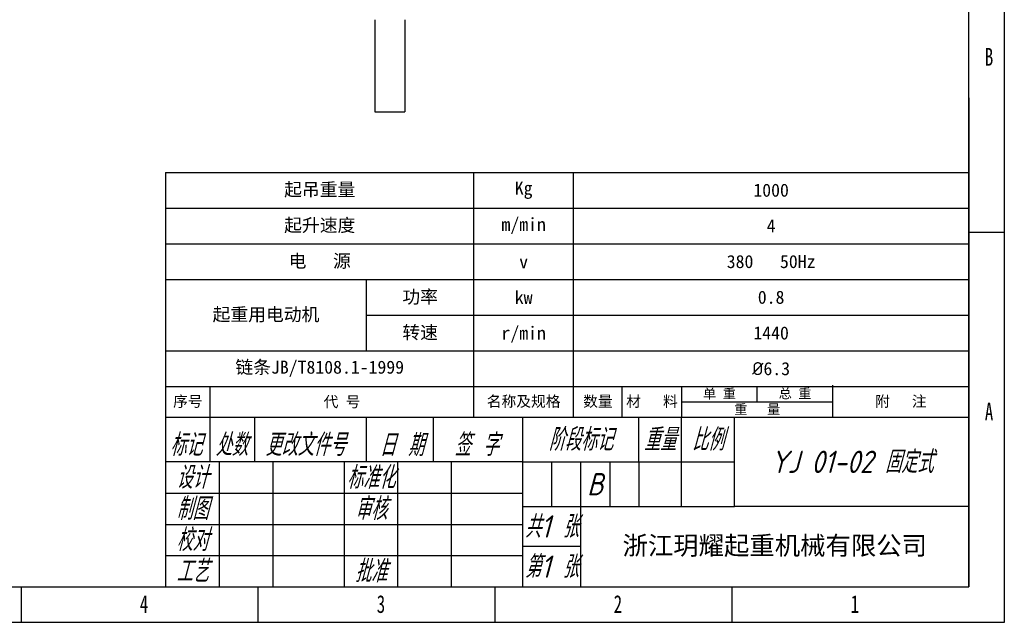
# Model space of a CAD drawing. Header units: millimetres. Extents: x 181 to 1865, y 171 to 1361.
# Tile 6 of 12: x 1078 to 1865, y 171 to 652. Entities that reach past the tile are written whole.
import ezdxf

# ---------------------------------------------------------------- set-up
doc = ezdxf.new("R2010")
doc.units = ezdxf.units.MM
doc.styles.add('标准样式', font='gbeitc.shx', dxfattribs={"height": 50, "bigfont": 'gbcbig.shx'})
doc.styles.add('样式 1', font='SimSun.ttf', dxfattribs={"width": 0.7, "height": 2.5})

# ---------------------------------------------------------------- blocks, each defined once
blk = doc.blocks.new('1')
at = {"lineweight": -3}
for p, q in [((5486.9, 516), (5486.9, 2119.1)), ((5448.7, 554.2), (5448.7, 2081)), ((5448.7, 1080.2), (5448.7, 554.2)), ((4584.9, 1000), (5448.7, 1000)), ((4584.9, 1000), (4584.9, 554.2)), ((4916.5, 736.6), (4916.5, 1000)), ((5023.5, 736.6), (5023.5, 1000)), ((4584.9, 961.6), (5448.7, 961.6)), ((5448.7, 935.9), (5486.9, 935.9)), ((4584.9, 923.2), (5448.7, 923.2)), ((4584.9, 884.8), (5448.7, 884.8)), ((4800.9, 808), (4800.9, 884.4)), ((4800.9, 846.4), (5448.7, 846.4)), ((4584.9, 808), (5448.7, 808)), ((4584.9, 769.7), (5448.7, 769.7)), ((4584.9, 769.7), (5448.7, 769.7)), ((4632.9, 688.6), (4632.9, 769.7)), ((5076.1, 736.6), (5076.1, 769.7)), ((5140, 736.6), (5140, 769.7)), ((5221.2, 753.1), (5221.2, 769.7)), ((5302.5, 736.6), (5302.5, 771)), ((5140, 753.1), (5302.5, 753.1)), ((4584.9, 736.6), (5448.7, 736.6)), ((4680.9, 688.6), (4680.9, 736.6)), ((4800.9, 688.6), (4800.9, 736.6)), ((4872.9, 688.6), (4872.9, 736.6)), ((4968.9, 736.6), (4968.9, 554.2)), ((5093.7, 688.6), (5093.7, 736.6)), ((5139.3, 736.6), (5139.3, 640.6)), ((5196.9, 640.6), (5196.9, 736.6)), ((4968.9, 688.6), (4584.9, 688.6)), ((4642.5, 688.6), (4642.5, 554.2)), ((4700.1, 688.6), (4700.1, 554.2)), ((4776.9, 688.6), (4776.9, 554.2)), ((4834.5, 688.6), (4834.5, 554.2)), ((4892.1, 688.6), (4892.1, 554.2)), ((4968.9, 688.6), (5196.9, 688.6)), ((5000.1, 688.6), (5000.1, 640.6)), ((5031.3, 688.6), (5031.3, 640.6)), ((5062.5, 688.6), (5062.5, 640.6)), ((5093.7, 688.6), (5093.7, 640.6)), ((4584.9, 655), (4968.9, 655)), ((4968.9, 640.6), (5196.9, 640.6)), ((5031.3, 640.6), (5031.3, 554.2)), ((5448.7, 640.6), (5196.9, 640.6)), ((4584.9, 621.4), (4968.9, 621.4)), ((5031.3, 597.4), (4968.9, 597.4)), ((4584.9, 587.8), (4968.9, 587.8)), ((3257.7, 554.2), (5448.7, 554.2)), ((4429.6, 554.2), (4429.6, 516)), ((4684.3, 554.2), (4684.3, 516)), ((4939.1, 554.2), (4939.1, 516)), ((5193.9, 554.2), (5193.9, 516)), ((3219.6, 516), (5486.9, 516))]:
    blk.add_line(p, q, dxfattribs=at)
at = {"lineweight": -3, "style": '标准样式'}
for s, p in [('标记', (4589.6, 695)), ('处数', (4638.6, 695)), ('更改文件号', (4692.1, 695)), ('日 期', (4814.9, 694.7)), ('签 字', (4895.5, 695))]:
    blk.add_text(s, height=24, dxfattribs=at).set_placement(p)
at = {"lineweight": -3}
for s, insert, char_height, width, attachment_point, style in [('{\\fSimSun|b0|i0|c134|p2;B}', (5465.9, 1133.9), 19.085, 8.193, 1, '样式 1'), ('{\\fSimSun|b0|i0|c134|p2;A}', (5465.9, 752.2), 19.085, 8.026, 1, '样式 1'), ('\\pt0;{\\C4;阶段标记}', (5031.3, 712.6), 24, 124.8, 5, '标准样式'), ('{\\C4;重量}', (5116.5, 712.6), 24, 45.6, 5, '标准样式'), ('{\\C4;比例}', (5168.1, 712.6), 24, 57.6, 5, '标准样式'), ('{\\C4;YJ 01-02 固定式}', (5322.9, 688.6), 24, 252, 5, '标准样式'), ('{\\C4;设计}', (4613.7, 671.8), 24, 57.6, 5, '标准样式'), ('{\\C4;标准化}', (4805.7, 671.8), 24, 57.6, 5, '标准样式'), ('{\\C4;B}', (5046.9, 664.6), 24, 31.2, 5, '标准样式'), ('{\\C4;审核}', (4805.7, 638.2), 24, 57.6, 5, '标准样式'), ('{\\C4;共1 张}', (5000.1, 619), 24, 62.4, 5, '标准样式'), ('{\\C4;校对}', (4613.7, 604.6), 24, 57.6, 5, '标准样式'), ('{\\C4;第1 张}', (5000.1, 575.8), 24, 62.4, 5, '标准样式'), ('{\\fFangSong|b0|i0|c134|p49;\\C4;浙江玥耀起重机械有限公司}', (5240, 597.4), 20, 417.361, 5, '标准样式'), ('{\\C4;工艺}', (4613.7, 571), 24, 57.6, 5, '标准样式'), ('{\\fSimSun|b0|i0|c134|p2;4}', (4557.2, 545.2), 19.085, 9.325, 1, '样式 1'), ('{\\fSimSun|b0|i0|c134|p2;3}', (4812, 545.2), 19.085, 7.645, 1, '样式 1'), ('{\\fSimSun|b0|i0|c134|p2;2}', (5066.8, 545.2), 19.085, 9.325, 1, '样式 1'), ('{\\fSimSun|b0|i0|c134|p2;1}', (5321.6, 545.2), 19.085, 6.605, 1, '样式 1')]:
    blk.add_mtext(s, dxfattribs=dict(at, insert=insert, char_height=char_height, width=width, attachment_point=attachment_point, style=style))
at = {"lineweight": -3, "attachment_point": 5}
for s, insert, char_height, width in [('{\\fSimSun|b0|i0|c134|p2;起吊重量}', (4750.7, 980.8), 14.027, 331.581), ('{\\fSimSun|b0|i0|c134|p2;Kg}', (4970, 980.8), 14.027, 107.006), ('{\\fSimSun|b0|i0|c134|p2;1000}', (5236.1, 980.8), 14.027, 425.174), ('{\\fSimSun|b0|i0|c134|p2;起升速度}', (4750.7, 942.4), 14.027, 331.581), ('{\\fSimSun|b0|i0|c134|p2;m/min}', (4970, 942.4), 14.027, 107.006), ('{\\fSimSun|b0|i0|c134|p2;4}', (5236.1, 942.4), 14.027, 425.174), ('{\\fSimSun|b0|i0|c134|p2;电   源}', (4750.7, 904), 14.027, 331.581), ('{\\fSimSun|b0|i0|c134|p2;380   50Hz}', (5236.1, 904), 14.027, 425.174), ('{\\fSimSun|b0|i0|c134|p2;v}', (4970, 904), 14.027, 107.006), ('{\\fSimSun|b0|i0|c134|p2;功率}', (4858.7, 865.4), 14.027, 115.641), ('{\\fSimSun|b0|i0|c134|p2;kw}', (4970, 865.6), 14.027, 107.006), ('{\\fSimSun|b0|i0|c134|p2;0.8}', (5236.1, 865.6), 14.027, 425.174), ('{\\fSimSun|b0|i0|c134|p2;起重用电动机}', (4692.9, 846.4), 14.027, 215.94), ('{\\fSimSun|b0|i0|c134|p2;转速}', (4858.7, 827.1), 14.027, 115.641), ('{\\fSimSun|b0|i0|c134|p2;r/min}', (4970, 825.5), 14.027, 107.006), ('{\\fSimSun|b0|i0|c134|p2;1440}', (5236.1, 827.2), 14.027, 425.174), ('{\\fSimSun|b0|i0|c134|p2;链条JB/T8108.1-1999}', (4750.7, 788.8), 14.027, 331.581), ('{\\fISOCPEUR|b0|i0|c134|p34;%%C\\fSimSun|b0|i0|c134|p2;6.3}', (5236.1, 788.8), 14.027, 425.174), ('{\\fSimSun|b0|i0|c134|p2;单 重}', (5180.6, 761.4), 10.342, 81.249), ('{\\fSimSun|b0|i0|c134|p2;总 重}', (5261.9, 761.7), 10.342, 81.249), ('{\\fSimSun|b0|i0|c134|p2;序号}', (4608.9, 753.1), 11.635, 48), ('{\\fSimSun|b0|i0|c134|p2;代 号}', (4774.7, 752.7), 11.635, 283.581), ('{\\fSimSun|b0|i0|c134|p2;名称及规格}', (4970, 753.1), 11.635, 107.006), ('{\\fSimSun|b0|i0|c134|p2;数量}', (5049.8, 753.1), 11.635, 52.531), ('{\\fSimSun|b0|i0|c134|p2;材   料}', (5108, 753.1), 11.635, 63.932), ('{\\fSimSun|b0|i0|c134|p2;附   注}', (5375.6, 753.1), 11.635, 146.214), ('{\\fSimSun|b0|i0|c134|p2;重   量}', (5221.2, 744.8), 10.342, 162.497)]:
    blk.add_mtext(s, dxfattribs=dict(at, insert=insert, char_height=char_height, width=width))
at = {"color": 4, "lineweight": -3, "char_height": 24, "width": 57.6, "attachment_point": 5, "style": '标准样式'}
for s, insert in [('制图', (4613.7, 638.2)), ('批准', (4805.7, 571))]:
    blk.add_mtext(s, dxfattribs=dict(at, insert=insert))

msp = doc.modelspace()

# ---------------------------------------------------------------- linework, layer by layer
for p, q in [((1362.002, 652.033), (1362.002, 578.524)), ((1386.002, 652.033), (1386.002, 578.524)), ((1361.992, 599.926), (1362.002, 599.926)), ((1361.992, 597.393), (1362.002, 597.393)), ((1361.992, 596.266), (1362.002, 596.266)), ((1361.992, 595.818), (1362.002, 595.818)), ((1361.992, 590.151), (1362.002, 590.151)), ((1361.992, 588.937), (1362.002, 588.937)), ((1361.992, 587.743), (1362.002, 587.743)), ((1362.002, 578.524), (1386.002, 578.524))]:
    msp.add_line(p, q)

# ---------------------------------------------------------------- block references
at = {"lineweight": 18, "xscale": 0.7424999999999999, "yscale": 0.7424999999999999, "zscale": 0.7424999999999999}
msp.add_blockref('1', (-2209.351, -212.489), dxfattribs=at)

doc.saveas('drawing.dxf')
